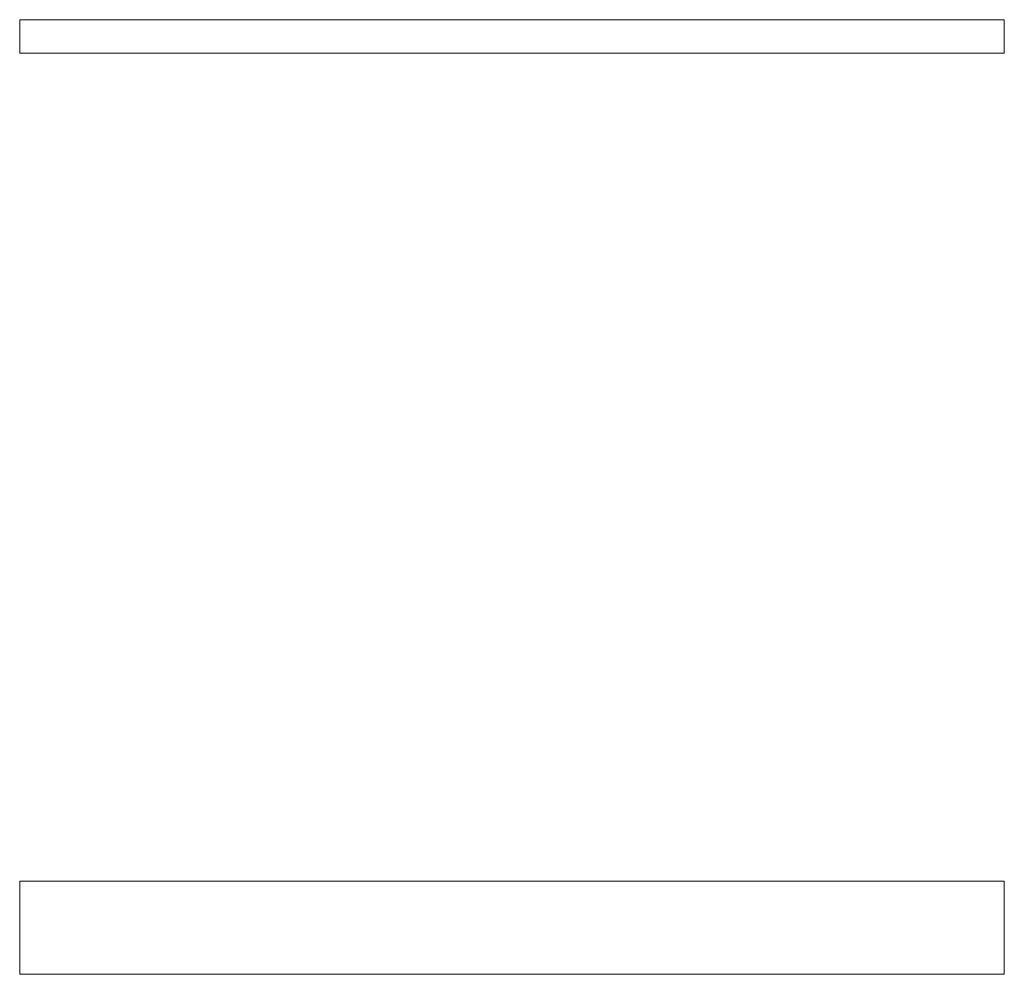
# Model space of a CAD drawing. Header units: centimetres. Extents: x -35.8 to 17, y -26.1 to 25.1.
import ezdxf

# ---------------------------------------------------------------- set-up
doc = ezdxf.new("R2010")
doc.units = ezdxf.units.CM
doc.header["$LTSCALE"] = 2.54
doc.layers.add('Lucido design-1', color=7, linetype='Continuous')

# ---------------------------------------------------------------- blocks, each defined once
blk = doc.blocks.new('Gruppo-1')
at = {"color": 1, "linetype": 'Continuous', "lineweight": 9}
for points in [[(-35.82, 25.1, 115.704), (-35.82, 23.3, 115.704), (-35.82, 23.3, 104.604), (-35.82, 25.1, 104.604)], [(16.98, 25.1, 104.604), (-35.82, 25.1, 104.604), (-35.82, 25.1, 115.704), (16.98, 25.1, 115.704)], [(16.98, 23.3, 104.604), (-35.82, 23.3, 104.604), (-35.82, 25.1, 104.604), (16.98, 25.1, 104.604)], [(16.98, 25.1, 115.704), (-35.82, 25.1, 115.704), (-35.82, 23.3, 115.704), (16.98, 23.3, 115.704)], [(16.98, 25.1, 115.704), (16.98, 23.3, 115.704), (16.98, 23.3, 104.604), (16.98, 25.1, 104.604)], [(16.98, 23.3, 115.704), (-35.82, 23.3, 115.704), (-35.82, 23.3, 104.604), (16.98, 23.3, 104.604)], [(-35.82, -21.1, 114.504), (-35.82, -21.1, 115.704), (-35.82, -26.1, 115.704), (-35.82, -26.1, 114.504)], [(16.98, -26.1, 114.504), (-35.82, -26.1, 114.504), (-35.82, -21.1, 114.504), (16.98, -21.1, 114.504)], [(16.98, -21.1, 115.704), (-35.82, -21.1, 115.704), (-35.82, -26.1, 115.704), (16.98, -26.1, 115.704)], [(16.98, -21.1, 114.504), (-35.82, -21.1, 114.504), (-35.82, -21.1, 115.704), (16.98, -21.1, 115.704)], [(16.98, -21.1, 114.504), (16.98, -21.1, 115.704), (16.98, -26.1, 115.704), (16.98, -26.1, 114.504)], [(16.98, -26.1, 115.704), (-35.82, -26.1, 115.704), (-35.82, -26.1, 114.504), (16.98, -26.1, 114.504)]]:
    blk.add_3dface(points, dxfattribs=at)
blk = doc.blocks.new('Gruppo-2-1')
at = {"color": 1}
blk.add_blockref('Gruppo-1', (0, 0), dxfattribs=at)

msp = doc.modelspace()

# ---------------------------------------------------------------- block references
at = {"layer": 'Lucido design-1', "color": 1, "true_color": 0xff0000}
msp.add_blockref('Gruppo-2-1', (0, 0), dxfattribs=at)

doc.saveas('drawing.dxf')
